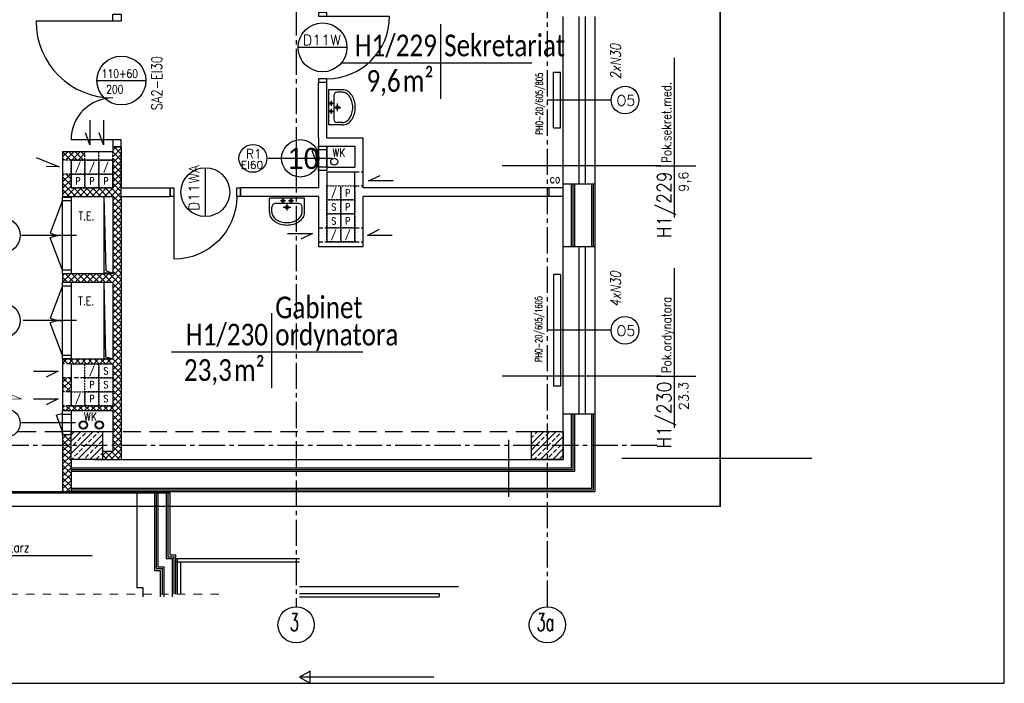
# Model space of a CAD drawing. Header units: millimetres. Extents: x 22487 to 25263, y -970 to 2939.
# Tile 4 of 11: x 23847 to 25257, y -970 to -19. Entities that reach past the tile are written whole.
import ezdxf
from ezdxf.enums import TextEntityAlignment as Align

# ---------------------------------------------------------------- set-up
doc = ezdxf.new("R2010")
doc.units = ezdxf.units.MM
for name, pattern in [('CENTER2', [1.125, 0.75, -0.125, 0.125, -0.125]), ('DASHED', [0.75, 0.5, -0.25]), ('HIDDEN2', [0.1875, 0.125, -0.0625]), ('Przerywana', [24, 12, -12])]:
    doc.linetypes.add(name, pattern=pattern)
for name, color, linetype, lineweight in [('__zakres', 10, 'Continuous', 35), ('szachty tabelki', 251, 'Continuous', 30), ('ŚCIANY_STARE', 250, 'Continuous', 25)]:
    doc.layers.add(name, color=color, linetype=linetype, lineweight=lineweight)
for name, color, linetype in [('_A_metki', 19, 'Continuous'), ('A_PRZEKROJE', 7, 'Continuous'), ('DACH', 7, 'Continuous'), ('DOCIEPLENIE', 8, 'Continuous'), ('DRZWIOPIS', 250, 'Continuous'), ('DYLATACJE', 1, 'Continuous'), ('GRAWITACJE', 1, 'HIDDEN2'), ('KRESKOWANIE', 251, 'Continuous'), ('ML-grzejniki', 3, 'Continuous'), ('ML-opis grzejniki', 1, 'Continuous'), ('NAZWY_POM_ARCHITEKTURA', 7, 'Continuous'), ('OKNA', 250, 'Continuous'), ('okna wywietrzaki', 250, 'Continuous'), ('OKNA_OPIS', 7, 'Continuous'), ('OPIS', 7, 'Continuous'), ('OPISY_ARCHITEKTURA', 7, 'Continuous'), ('OSIE', 1, 'CENTER2'), ('PODCIAGI', 251, 'DASHED'), ('s-piony c.o', 1, 'Continuous'), ('SCIANY_ZEWNETRZNE', 5, 'Continuous'), ('SCIANY_ZEWNĘTRZNE', 5, 'Continuous'), ('SLUPY', 250, 'Continuous'), ('SLUSARKA_PPOZ', 7, 'Continuous'), ('SLUSARKA_PPOZ_OPIS', 7, 'Continuous'), ('STOLDRZWI', 7, 'Continuous'), ('SZACHTY_EL', 250, 'Continuous'), ('TABELKA', 7, 'Continuous'), ('TEKST', 6, 'Continuous'), ('URZĄDZENIA_SANITARNE', 3, 'Continuous'), ('WODKAN', 3, 'Continuous'), ('ściany_p.pożar_kresk', 1, 'Continuous')]:
    doc.layers.add(name, color=color, linetype=linetype)
doc.styles.add('MM', font='calibri.ttf', dxfattribs={"width": 0.6, "height": 15})
doc.styles.add('ROMAND', font='romand', dxfattribs={"height": 20})
doc.styles.add('ROMANS', font='ROMANS.shx', dxfattribs={"width": 0.6})
doc.linetypes.add('OGRODZENIE1', pattern='A,0.25,-0.1,[133,ltypeshp.shx,S=0.1,R=0,X=-0.1,Y=0],-0.1,1', length=1.45)
doc.linetypes.add('ZIGZAG', pattern='A,0.0001,-0.2,[131,ltypeshp.shx,S=0.2,R=0,X=-0.2,Y=0],-0.4,[131,ltypeshp.shx,S=0.2,R=180,X=0.2,Y=0],-0.2', length=0.8001)
pattern_1 = [(45, (21940.659, -6942.751), (-4.490128, 4.490128), []), (135, (21940.659, -6942.751), (-4.490128, -4.490128), [])]

# ---------------------------------------------------------------- blocks, each defined once
blk = doc.blocks.new('OKNO_SCIANA_1X1')
for p, q in [((0.5, 1.5), (0.5, -0.5)), ((0, 1), (1, 1)), ((0, 0.7), (1, 0.7)), ((0, 0.5), (1, 0.5)), ((0, 0), (1, 0))]:
    blk.add_line(p, q)
blk = doc.blocks.new('NR_POMIESZCZENIA')
for p, q in [((0, 33.1), (0, -38.5)), ((-92.9, 0), (193.2, 0))]:
    blk.add_line(p, q)
at = {"style": 'ROMAND', "width": 0.9}
blk.add_attdef('205', text='', height=25, dxfattribs=at).set_placement((-10.2, 5.6), align=Align.RIGHT)
at = {"style": 'ROMANS', "width": 0.8}
for tag, p, height in [('SEKRETARIAT', (17.4, 5.6), 17), ('TERAKOTA', (16.1, -24.6), 12.5), ('FARBA', (17.6, -44.3), 12.5), ('SUFIT', (18.1, -63.8), 12.5)]:
    blk.add_attdef(tag, p, '', height=height, dxfattribs=at)
at = {"style": 'ROMANS'}
blk.add_attdef('25.50', text='', height=17, rotation=0.9, dxfattribs=at).set_placement((-10.3, -24.7), align=Align.RIGHT)
blk = doc.blocks.new('umywalka_50')
for p, q in [((25.2, 0), (-25.2, 0)), ((-25.2, -20), (-25.2, 0)), ((25.2, -20), (25.2, 0)), ((-21.6, -20), (-21.6, -12.5)), ((16.6, -7.5), (-16.6, -7.5)), ((-2.2, -3.6), (-9.5, -3.6)), ((-5.8, -0.5), (-5.8, -6.5)), ((-5.3, -12.8), (5.4, -12.8)), ((0, -7.7), (0, -17.6)), ((9.4, -3.6), (2.3, -3.6)), ((5.8, -0.5), (5.8, -6.5)), ((21.6, -20), (21.6, -12.5))]:
    blk.add_line(p, q)
for centre, radius in [((-5.8, -3.6), 1.76), ((0, -12.8), 2.4), ((5.8, -3.6), 1.76)]:
    blk.add_circle(centre, radius)
for centre, radius, start, end in [((-16.6, -12.5), 5, 90, 180), ((16.6, -12.5), 5, 0, 90), ((-11.1, -20), 14.1, 180, 212.8258), ((-5.8, -16.6), 20.4, 212.8258, 237.2956), ((-11.1, -20), 10.5, 180, 212.8258), ((-5.8, -16.6), 16.8, 212.8258, 237.2956), ((5.8, -16.6), 16.8, 302.7044, 327.1742), ((5.8, -16.6), 20.4, 302.7044, 327.1742), ((11.1, -20), 10.5, 327.1742, 0), ((11.1, -20), 14.1, 327.1742, 0), ((-2.3, -11.1), 26.9, 237.2956, 255.1061), ((-2.3, -11.1), 23.3, 237.2956, 255.1061), ((0, -2.5), 35.8, 255.1061, 270), ((0, -2.5), 32.2, 255.1061, 270), ((0, -2.5), 32.2, 270, 284.8939), ((0, -2.5), 35.8, 270, 284.8939), ((2.3, -11.1), 23.3, 284.8939, 302.7044), ((2.3, -11.1), 26.9, 284.8939, 302.7044)]:
    blk.add_arc(centre, radius, start, end)
blk = doc.blocks.new('DRZWI_D11W_90')
for p, q in [((5, 12), (5, 102)), ((50, 40.8), (50, -28.8))]:
    blk.add_line(p, q)
for points in [[(0, 0), (5, 0), (5, 12), (0, 12)], [(95, 0), (100, 0), (100, 12), (95, 12)]]:
    blk.add_lwpolyline(points, close=True)
blk.add_arc((5, 12), 90, 0, 90)
blk = doc.blocks.new('DP170')
for p, q in [((12, 180), (72, 180)), ((34.8, 95), (-34.8, 95)), ((12, 10), (122, 10))]:
    blk.add_line(p, q)
for points in [[(0, 190), (0, 180), (12, 180), (12, 190)], [(0, 0), (0, 10), (12, 10), (12, 0)]]:
    blk.add_lwpolyline(points, close=True)
for centre, radius, start, end in [((12, 180), 60, 270, 0), ((12, 10), 110, 0.0018, 90.0018)]:
    blk.add_arc(centre, radius, start, end)
blk = doc.blocks.new('SZACHT')
for p, q in [((0, 0), (0, 20)), ((0, 20), (20, 20)), ((20, 20), (20, 0)), ((20, 0), (0, 0))]:
    blk.add_line(p, q)
at = {"style": 'ROMANS', "width": 0.8}
blk.add_attdef('5', text='', height=10, dxfattribs=at).set_placement((10, 9.9), align=Align.MIDDLE)
blk = doc.blocks.new('*U1771')
at = {"layer": '_A_metki', "color": 1}
for points in [[(50, 21.37), (50, -20)], [(-5.26, 0), (100.46, 0)]]:
    blk.add_lwpolyline(points, dxfattribs=at)
at = {"layer": '_A_metki', "insert": (46.18, -4), "char_height": 12, "width": 19.7618, "attachment_point": 3, "line_spacing_factor": 0.8, "style": 'MM'}
blk.add_mtext('{\\W0.8;m²}', dxfattribs=at)
at = {"layer": '_A_metki', "style": 'MM', "width": 0.8}
for tag, p in [('NAZWA 1', (52, 15)), ('NAZWA 2', (52, 0))]:
    blk.add_attdef(tag, text='', height=12, dxfattribs=at).set_placement(p, align=Align.BOTTOM_LEFT)
for tag, p in [('nr pom.', (48, 0)), ('POW', (24.18, -21.08))]:
    blk.add_attdef(tag, text='', height=12, dxfattribs=at).set_placement(p, align=Align.BOTTOM_RIGHT)
blk.add_attdef('POW.', text='', height=12, dxfattribs=at).set_placement((28, -4), align=Align.TOP_RIGHT)
at = {"layer": '_A_metki', "style": 'MM', "oblique": 15, "width": 0.8}
blk.add_attdef('posadzka', text='', height=12, dxfattribs=at).set_placement((52, -4), align=Align.TOP_LEFT)

msp = doc.modelspace()

# ---------------------------------------------------------------- hatches: boundary and pattern name
at = {"layer": 'KRESKOWANIE'}
h = msp.add_hatch(dxfattribs=at)
h.set_pattern_fill('BRASS', color=254, scale=50, angle=45, style=0)
h.set_pattern_definition([(45, (40102.79, -1800.323), (-8.838835, 8.838835), []), (45, (40098.37, -1795.904), (-8.838835, 8.838835), [6.25, -3.125])])
h.paths.add_polyline_path([(23942.8, -609.3), (23920.3, -609.3), (23920.3, -629.3), (23942.8, -629.3)])
h.paths.add_polyline_path([(23965.3, -609.3), (23942.8, -609.3), (23942.8, -629.3), (23965.3, -629.3)])
h.paths.add_polyline_path([(23965.3, -629.3), (23942.8, -629.3), (23942.8, -649.3), (23965.3, -649.3)])
h.paths.add_polyline_path([(23942.8, -629.3), (23920.3, -629.3), (23920.3, -649.3), (23942.8, -649.3)])
h = msp.add_hatch(dxfattribs=at)
h.set_pattern_fill('BRASS', color=256, scale=50, angle=45, style=0)
h.set_pattern_definition([(45, (23725.486, -721.09), (-8.83883, 8.83883), []), (45, (23721.067, -716.67), (-8.83883, 8.83883), [6.25, -3.125])])
h.paths.add_polyline_path([(24602.9, -609.3), (24580.4, -609.3), (24580.4, -629.3), (24602.9, -629.3)])
h.paths.add_polyline_path([(24625.4, -609.3), (24602.9, -609.3), (24602.9, -629.3), (24625.4, -629.3)])
h.paths.add_polyline_path([(24625.4, -629.3), (24602.9, -629.3), (24602.9, -649.3), (24625.4, -649.3)])
h.paths.add_polyline_path([(24602.9, -629.3), (24580.4, -629.3), (24580.4, -649.3), (24602.9, -649.3)])
at = {"layer": 'ściany_p.pożar_kresk', "ltscale": 50}
h = msp.add_hatch(dxfattribs=at)
h.set_pattern_fill('NET', color=256, scale=2, angle=45, style=0)
h.set_pattern_definition(pattern_1)
h.paths.add_polyline_path([(23992.3, -208.3), (23992.3, -201.3), (23980.3, -201.3), (23980.3, -208.3), (23980.3, -220.3), (23980.3, -240.3), (23980.3, -260.3), (23942.7, -260.3), (23942.7, -272.3), (23980.3, -272.3), (23980.3, -272.3), (23992.3, -272.3), (23992.3, -260.3)])
h.paths.add_polyline_path([(23942.7, -260.3), (23920.3, -260.3), (23920.3, -240.3), (23908.3, -240.3), (23908.3, -272.3), (23942.7, -272.3)])
h.paths.add_polyline_path([(23940.3, -208.3), (23908.3, -208.3), (23908.3, -220.3), (23920.3, -220.3), (23940.3, -220.3)])
h = msp.add_hatch(dxfattribs=at)
h.set_pattern_fill('NET', color=256, scale=2, angle=45, style=0)
h.set_pattern_definition(pattern_1)
h.paths.add_polyline_path([(23992.3, -272.3), (23980.3, -272.3), (23980.3, -382.3), (23980.3, -383.3), (23942.7, -383.3), (23942.7, -395.3), (23967.8, -395.3), (23967.8, -395.3), (23980.3, -395.3), (23980.3, -395.3), (23992.3, -395.3)])
h.paths.add_polyline_path([(23942.7, -383.3), (23908.3, -383.3), (23908.3, -395.3), (23942.7, -395.3)])
h = msp.add_hatch(dxfattribs=at)
h.set_pattern_fill('NET', color=256, scale=2, angle=45, style=0)
h.set_pattern_definition(pattern_1)
h.paths.add_polyline_path([(23992.3, -395.3), (23980.3, -395.3), (23980.3, -505.3), (23942.7, -505.3), (23942.7, -512.3), (23960.3, -512.3), (23980.3, -512.3), (23980.3, -552.3), (23980.3, -572.3), (23980.3, -572.3), (23942.7, -572.3), (23942.7, -579.3), (23980.3, -579.3), (23980.3, -609.3), (23992.3, -609.3)])
h.paths.add_polyline_path([(23942.7, -572.3), (23920.3, -572.3), (23908.3, -572.3), (23908.3, -579.3), (23920.3, -579.3), (23920.3, -579.3), (23942.7, -579.3)])
h.paths.add_polyline_path([(23939, -493), (23961.5, -493), (23961.5, -515.5), (23939, -515.5)], flags=9)
h = msp.add_hatch(dxfattribs=at)
h.set_pattern_fill('NET', color=256, scale=2, angle=45, style=0)
h.set_pattern_definition(pattern_1)
h.paths.add_polyline_path([(23942.7, -505.3), (23908.3, -505.3), (23908.3, -512.3), (23920.3, -512.3), (23942.7, -512.3)])
h = msp.add_hatch(dxfattribs=at)
h.set_pattern_fill('NET', color=256, scale=2, angle=45, style=0)
h.set_pattern_definition(pattern_1)
h.paths.add_polyline_path([(23962.1, -505.3), (23942.7, -505.3), (23942.7, -512.3), (23960.3, -512.3)])
h = msp.add_hatch(dxfattribs=at)
h.set_pattern_fill('NET', color=256, scale=2, angle=45, style=0)
h.set_pattern_definition(pattern_1)
h.paths.add_polyline_path([(23920.3, -532.3), (23908.3, -532.3), (23908.3, -552.3), (23920.3, -552.3)])
h = msp.add_hatch(dxfattribs=at)
h.set_pattern_fill('NET', color=256, scale=2, angle=45, style=0)
h.set_pattern_definition(pattern_1)
h.paths.add_polyline_path([(23992.3, -609.3), (23980.3, -609.3), (23980.3, -629.3), (23992.3, -629.3)])
h.paths.add_polyline_path([(23992.3, -629.3), (23980.3, -629.3), (23980.3, -637.3), (23965.3, -637.3), (23965.3, -649.3), (23992.3, -649.3)])
h.paths.add_polyline_path([(23920.3, -629.3), (23908.3, -629.3), (23908.3, -649.3), (23920.3, -649.3)])
h.paths.add_polyline_path([(23920.3, -614.3), (23908.3, -614.3), (23908.3, -629.3), (23920.3, -629.3)])
h.paths.add_polyline_path([(23920.3, -649.3), (23908.3, -649.3), (23908.3, -695.3), (23920.3, -695.3)])

# ---------------------------------------------------------------- linework, layer by layer
at = {"layer": '__zakres', "linetype": 'OGRODZENIE1', "ltscale": 40}
msp.add_lwpolyline([(22738.8, 2815), (23959.9, 2815), (23952.7, 1745.2), (24427.5, 1745.2), (24429.1, 1125.4), (24617.7, 1125.4), (24617.7, 807.2), (24473.7, 807.2), (24473.7, 551), (24850.4, 551), (24850.4, -716.4), (22738.8, -717.3), (22738.8, 2815)], dxfattribs=at)
at = {"layer": 'A_PRZEKROJE', "ltscale": 50}
msp.add_line((24547.6, -703.1), (24547.6, -621.3), dxfattribs=at)
at = {"layer": 'A_PRZEKROJE', "const_width": 1}
for points in [[(23849.9, -562.9), (23804.3, -544.7)], [(23696.1, -562.9), (23849.9, -562.9)]]:
    msp.add_lwpolyline(points, dxfattribs=at)
at = {"layer": 'DACH', "color": 9}
for p, q in [((24070.7, -791.3), (24247.7, -791.3)), ((24070.7, -796.3), (24247.7, -796.3)), ((24077.7, -842.5), (24077.7, -796.3)), ((24247.7, -831.3), (24475.2, -831.3)), ((24247.7, -841.3), (24447.7, -841.3)), ((24447.7, -841.3), (24447.7, -846.3)), ((24247.7, -846.3), (24447.7, -846.3)), ((24440.2, -961.3), (24247.7, -961.3))]:
    msp.add_line(p, q, dxfattribs=at)
at = {"layer": 'DACH', "color": 1, "linetype": 'Continuous', "ltscale": 50}
msp.add_line((24072.7, -842.5), (24072.7, -791.3), dxfattribs=at)
at = {"layer": 'DACH', "color": 9}
msp.add_lwpolyline([(24247.7, -961.3), (24262.8, -969.9), (24262.7, -952.6)], close=True, dxfattribs=at)
at = {"layer": 'DOCIEPLENIE', "ltscale": 0.2}
for p, q in [((24637.2, -344.3), (24637.2, -254.3)), ((24642.2, -344.3), (24642.2, -254.3)), ((24671.2, -344.3), (24671.2, -254.3)), ((24637.2, -661.3), (24637.2, -584.3)), ((24642.2, -666.3), (24642.2, -584.3))]:
    msp.add_line(p, q, dxfattribs=at)
at = {"layer": 'DOCIEPLENIE', "linetype": 'ZIGZAG', "ltscale": 5}
for p, q in [((24639.7, -344.3), (24639.7, -254.3)), ((24668.7, -344.3), (24668.7, -254.3)), ((24639.7, -663.8), (24639.7, -584.3)), ((24668.7, -692.8), (24668.7, -584.3)), ((23920.3, -663.8), (24639.7, -663.8)), ((23920.3, -692.8), (24668.7, -692.8)), ((24042.2, -697.3), (24042.2, -805.8)), ((24059.2, -697.3), (24059.2, -788.8)), ((24059.2, -788.8), (24068.2, -788.8)), ((24068.2, -842.5), (24068.2, -788.8)), ((24042.2, -805.8), (24051.2, -805.8)), ((24051.2, -842.5), (24051.2, -805.8))]:
    msp.add_line(p, q, dxfattribs=at)
at = {"layer": 'DOCIEPLENIE'}
for p, q in [((24671.2, -695.3), (24671.2, -584.3)), ((23920.3, -661.3), (24637.2, -661.3)), ((23920.3, -666.3), (24642.2, -666.3)), ((23920.3, -695.3), (24671.2, -695.3)), ((24014.7, -697.3), (24061.7, -697.3)), ((24039.7, -697.3), (24039.7, -808.3)), ((24044.7, -697.3), (24044.7, -803.3)), ((24061.7, -697.3), (24061.7, -786.3)), ((24061.7, -786.3), (24070.7, -786.3)), ((24070.7, -842.5), (24070.7, -786.3)), ((24044.7, -803.3), (24053.7, -803.3)), ((24044.7, -803.3), (24053.7, -803.3)), ((24053.7, -842.5), (24053.7, -803.3)), ((24039.7, -808.3), (24048.7, -808.3)), ((24039.7, -808.3), (24048.7, -808.3)), ((24048.7, -842.5), (24048.7, -808.3))]:
    msp.add_line(p, q, dxfattribs=at)
at = {"layer": 'DRZWIOPIS'}
for centre, radius in [((24280.6, -58.8), 35), ((24180.9, -217.8), 20), ((24112.8, -266.2), 35), ((23822.6, -328.3), 25), ((23822.6, -450.3), 25), ((23827.6, -597.3), 20)]:
    msp.add_circle(centre, radius, dxfattribs=at)
at = {"layer": 'DYLATACJE', "linetype": 'Continuous', "ltscale": 50}
for p, q in [((23607.7, -697.3), (24014.7, -697.3)), ((23654.7, -695.3), (23920.3, -695.3))]:
    msp.add_line(p, q, dxfattribs=at)
at = {"layer": 'GRAWITACJE', "color": 3, "linetype": 'Continuous'}
for p, q in [((23947.2, -163), (23947.2, -198.5)), ((23966.9, -163), (23966.9, -198.5)), ((23947.2, -198.5), (23940.9, -181)), ((23966.9, -198.5), (23960.6, -181)), ((23870.6, -216.7), (23903.4, -230)), ((23903.4, -230), (23884.9, -229.3)), ((24346.5, -249.8), (24363.3, -242.6)), ((24381.9, -249.8), (24346.5, -249.8)), ((24345, -328.4), (24362.4, -319.5)), ((24230.6, -325.7), (24266.1, -325.7)), ((24266.1, -325.7), (24249.6, -333.7)), ((24380.4, -328.4), (24345, -328.4)), ((23866.5, -522.8), (23901.9, -522.8)), ((23866.5, -522.8), (23901.9, -522.8)), ((23901.9, -522.8), (23884.5, -531.5)), ((23866.5, -562.7), (23901.9, -562.7)), ((23866.5, -562.7), (23901.9, -562.7)), ((23901.9, -562.7), (23884.5, -570.9))]:
    msp.add_line(p, q, dxfattribs=at)
at = {"layer": 'GRAWITACJE', "ltscale": 25}
for p, q in [((23940.3, -220.3), (23940.3, -208.3)), ((23960.3, -220.3), (23960.3, -208.3)), ((23980.3, -220.3), (23980.3, -208.3)), ((23920.3, -220.3), (23908.3, -220.3)), ((23920.3, -240.3), (23908.3, -240.3))]:
    msp.add_line(p, q, dxfattribs=at)
at = {"layer": 'GRAWITACJE', "ltscale": 50}
for p, q in [((24326.7, -237.3), (24338.7, -237.3)), ((24326.7, -257.3), (24338.7, -257.3)), ((24274.7, -317.3), (24286.7, -317.3)), ((24326.7, -317.3), (24338.7, -317.3)), ((24274.7, -337.3), (24286.7, -337.3)), ((24326.7, -337.3), (24338.7, -337.3)), ((23920.3, -512.3), (23908.3, -512.3)), ((23940.3, -532.3), (23908.3, -532.3)), ((23920.3, -552.3), (23908.3, -552.3)), ((23920.3, -572.3), (23908.3, -572.3))]:
    msp.add_line(p, q, dxfattribs=at)
at = {"layer": 'ML-grzejniki', "ltscale": 50}
for p, q in [((24611.5, -94.3), (24621.5, -94.3)), ((24611.5, -174.3), (24611.5, -94.3)), ((24621.5, -174.3), (24621.5, -94.3)), ((24611.5, -174.3), (24621.5, -174.3)), ((24611.5, -384.3), (24611.5, -544.3)), ((24621.5, -384.3), (24611.5, -384.3)), ((24621.5, -384.3), (24621.5, -544.3)), ((24621.5, -544.3), (24611.5, -544.3))]:
    msp.add_line(p, q, dxfattribs=at)
at = {"layer": 'NAZWY_POM_ARCHITEKTURA'}
for p, q in [((24765.2, -228.3), (24537.9, -228.3)), ((24765.2, -529.8), (24537.9, -529.8))]:
    msp.add_line(p, q, dxfattribs=at)
at = {"layer": 'OKNA_OPIS', "linetype": 'Continuous'}
for centre in [(24714, -134.3), (24714, -464.3)]:
    msp.add_circle(centre, 19.8, dxfattribs=at)
at = {"layer": 'OPIS'}
msp.add_line((24981.6, -648.1), (24709.3, -648.1), dxfattribs=at)
at = {"layer": 'OPISY_ARCHITEKTURA', "linetype": 'Przerywana', "lineweight": 9}
msp.add_line((23544, -842.5), (24136, -842.5), dxfattribs=at)
at = {"layer": 'OSIE', "ltscale": 50}
for p, q in [((24242.7, 1289.3), (24242.7, -860.4)), ((24602.7, -860.4), (24602.7, 784.7)), ((24759.8, -629.3), (22566.8, -629.3))]:
    msp.add_line(p, q, dxfattribs=at)
at = {"layer": 'PODCIAGI', "ltscale": 50}
msp.add_line((22945.2, -609.3), (24580.2, -609.3), dxfattribs=at)
at = {"layer": 's-piony c.o', "ltscale": 50}
msp.add_line((24605.2, -272.3), (24605.2, -260.3), dxfattribs=at)
at = {"layer": 'SCIANY_ZEWNETRZNE'}
for p, q in [((24014.7, -697.3), (24014.7, -833.3)), ((24014.7, -697.3), (24014.7, -833.3)), ((24056.7, -697.3), (24056.7, -791.3)), ((24056.7, -697.3), (24056.7, -791.3)), ((24053.7, -846.1), (24053.7, -803.3)), ((24056.7, -791.3), (24065.7, -791.3)), ((24056.7, -791.3), (24065.7, -791.3)), ((24065.7, -846.1), (24065.7, -791.3)), ((24065.7, -842.5), (24065.7, -791.3)), ((24048.7, -846.1), (24048.7, -808.3)), ((24023.7, -846.1), (24023.7, -833.3)), ((24023.7, -842.5), (24023.7, -833.3))]:
    msp.add_line(p, q, dxfattribs=at)
at = {"layer": 'SCIANY_ZEWNETRZNE', "ltscale": 50}
msp.add_line((24023.7, -833.3), (24014.7, -833.3), dxfattribs=at)
msp.add_line((24023.7, -833.3), (24014.7, -833.3), dxfattribs=at)
at = {"layer": 'SCIANY_ZEWNĘTRZNE'}
for p, q in [((24625.2, -344.3), (24625.2, -254.3)), ((24625.2, -254.3), (24671.2, -254.3)), ((24666.2, -344.3), (24666.2, -254.3)), ((24625.2, -344.3), (24671.2, -344.3)), ((24625.2, -649.3), (24625.2, -584.3)), ((24671.2, -584.3), (24625.2, -584.3)), ((24666.2, -690.3), (24666.2, -584.3)), ((23920.3, -648.9), (23920.3, -695.3)), ((23952.7, -649.3), (24625.2, -649.3)), ((23920.3, -690.3), (24666.2, -690.3))]:
    msp.add_line(p, q, dxfattribs=at)
at = {"layer": 'SLUPY'}
for points in [[(23920.3, -609.3), (23965.3, -609.3), (23965.3, -649.3), (23920.3, -649.3)], [(24580.2, -609.3), (24625.2, -609.3), (24625.2, -649.3), (24580.2, -649.3)]]:
    msp.add_lwpolyline(points, close=True, dxfattribs=at)
at = {"layer": 'SLUSARKA_PPOZ_OPIS'}
msp.add_circle((23992.5, -106.3), 35, dxfattribs=at)
at = {"layer": 'STOLDRZWI'}
for p, q in [((24274.7, -230.3), (24265.8, -206.9)), ((24294.5, -217.8), (24202.8, -217.8)), ((23908.3, -278.3), (23890.4, -325)), ((23928.1, -328.3), (23849.5, -328.3)), ((23908.3, -378.3), (23890.4, -331.6)), ((23908.3, -400.3), (23890.4, -447)), ((23928.1, -450.3), (23851.8, -450.3)), ((23908.3, -500.3), (23890.4, -453.6)), ((23908.3, -609.3), (23899.3, -586)), ((23926.7, -596.8), (23849.5, -596.8))]:
    msp.add_line(p, q, dxfattribs=at)
for points in [[(24286.7, -200.3), (24286.7, -235.3), (24274.7, -235.3), (24274.7, -200.3)], [(24286.7, -205.3), (24286.7, -230.3), (24274.7, -230.3), (24274.7, -205.3)], [(23920.3, -273.3), (23920.3, -383.3), (23908.3, -383.3), (23908.3, -273.3)], [(23920.3, -278.3), (23920.3, -378.3), (23908.3, -378.3), (23908.3, -278.3)], [(23920.3, -395.3), (23920.3, -505.3), (23908.3, -505.3), (23908.3, -395.3)], [(23920.3, -400.3), (23920.3, -500.3), (23908.3, -500.3), (23908.3, -400.3)], [(23920.3, -579.3), (23920.3, -614.3), (23908.3, -614.3), (23908.3, -579.3)], [(23920.3, -584.3), (23920.3, -609.3), (23908.3, -609.3), (23908.3, -584.3)]]:
    msp.add_lwpolyline(points, close=True, dxfattribs=at)
for centre, radius, start, end in [((24274.7, -230.3), 25, 90, 110.9697), ((23908.3, -278.3), 50, 249.0303, 270), ((23908.3, -378.3), 50, 90, 110.9697), ((23908.3, -400.3), 50, 249.0303, 270), ((23908.3, -500.3), 50, 90, 110.9697), ((23908.3, -609.3), 25, 90, 110.9697)]:
    msp.add_arc(centre, radius, start, end, dxfattribs=at)
at = {"layer": 'szachty tabelki', "ltscale": 25}
msp.add_circle((24248.7, -217.8), 26.8, dxfattribs=at)
at = {"layer": 'SZACHTY_EL'}
for p, q in [((23970.6, -379.2), (23967.8, -272.3)), ((23970.6, -379.2), (23980.3, -382.3)), ((23970.4, -502.4), (23967.8, -395.3)), ((23970.4, -502.4), (23980.3, -505.3))]:
    msp.add_line(p, q, dxfattribs=at)
for points in [[(23967.8, -382.3), (23967.8, -272.3), (23980.3, -272.3), (23980.3, -382.3)], [(23967.8, -505.3), (23967.8, -395.3), (23980.3, -395.3), (23980.3, -505.3)]]:
    msp.add_lwpolyline(points, close=True, dxfattribs=at)
at = {"layer": 'TABELKA', "ltscale": 25}
for p, q in [((25256.8, 2938.7), (25256.8, -970.2)), ((22487.3, -970.2), (25257.3, -970.2))]:
    msp.add_line(p, q, dxfattribs=at)
at = {"layer": 'TEKST'}
msp.add_line((24927.5, -648.1), (24709.4, -648.1), dxfattribs=at)
for centre in [(24242.7, -886.3), (24602.7, -886.3)]:
    msp.add_circle(centre, 25.9, dxfattribs=at)
at = {"layer": 'WODKAN'}
for centre, radius in [((24297.3, -222.5), 5), ((23938.1, -600), 6), ((23938.1, -600), 5), ((23960.9, -600), 6), ((23960.9, -600), 5)]:
    msp.add_circle(centre, radius, dxfattribs=at)
at = {"layer": 'ściany_p.pożar_kresk', "ltscale": 50}
msp.add_line((23992.3, -272.3), (23992.3, -260.3), dxfattribs=at)
at = {"layer": 'ŚCIANY_STARE'}
for p, q in [((24274.7, -188.3), (24274.7, -109.3)), ((24286.7, -109.3), (24274.7, -109.3)), ((24286.7, -188.3), (24286.7, -109.3)), ((24274.7, -188.3), (24274.7, -260.3)), ((24286.7, -188.3), (24338.7, -188.3)), ((24338.7, -260.3), (24338.7, -188.3)), ((23992.3, -201.3), (23980.3, -201.3)), ((23980.3, -201.3), (23980.3, -208.3)), ((23992.3, -201.3), (23992.3, -254.3)), ((24286.7, -200.3), (24326.7, -200.3)), ((24286.7, -230.3), (24286.7, -200.3)), ((24326.7, -200.3), (24326.7, -230.3)), ((23980.3, -220.3), (23980.3, -260.3)), ((24286.7, -230.3), (24326.7, -230.3)), ((24286.7, -237.3), (24286.7, -337.3)), ((24286.7, -237.3), (24326.7, -237.3)), ((24326.7, -337.3), (24326.7, -237.3)), ((23908.3, -260.3), (23908.3, -272.3)), ((23992.3, -254.3), (23992.3, -260.3)), ((23992.3, -260.3), (24062.3, -260.3)), ((24062.3, -272.3), (24062.3, -260.3)), ((24163.3, -272.3), (24163.3, -260.3)), ((24163.3, -260.3), (24163.3, -272.3)), ((24274.7, -260.3), (24163.3, -260.3)), ((24625.2, -260.3), (24338.7, -260.3)), ((23908.3, -272.3), (23980.3, -272.3)), ((23992.3, -272.3), (23992.3, -649.3)), ((23992.3, -272.3), (24062.3, -272.3)), ((24274.7, -272.3), (24163.3, -272.3)), ((24274.7, -272.3), (24274.7, -344.3)), ((24338.7, -344.3), (24338.7, -272.3)), ((24625.2, -272.3), (24338.7, -272.3)), ((24286.7, -337.3), (24326.7, -337.3)), ((24274.7, -344.3), (24338.7, -344.3)), ((23908.3, -383.3), (23908.3, -395.3)), ((23908.3, -395.3), (23980.3, -395.3)), ((23980.3, -395.3), (23980.3, -505.3)), ((23908.3, -505.3), (23908.3, -579.3)), ((23908.3, -505.3), (23980.3, -505.3)), ((23920.3, -512.3), (23920.3, -572.3)), ((23920.3, -512.3), (23980.3, -512.3)), ((23980.3, -512.3), (23980.3, -552.3)), ((23980.3, -512.3), (23980.3, -572.3)), ((23920.3, -572.3), (23980.3, -572.3)), ((23908.3, -579.3), (23980.3, -579.3)), ((23980.3, -579.3), (23980.3, -637.3)), ((23908.3, -609.3), (23908.3, -695.3)), ((23920.3, -609.3), (23908.3, -609.3)), ((23965.3, -637.3), (23980.3, -637.3)), ((23908.3, -695.3), (23920.3, -695.3))]:
    msp.add_line(p, q, dxfattribs=at)
at = {"layer": 'ŚCIANY_STARE', "ltscale": 50}
for points in [[(23980.3, -208.3), (23908.3, -208.3), (23908.3, -272.3), (23980.3, -272.3), (23980.3, -383.3), (23908.3, -383.3)], [(23992.3, -260.3), (23992.3, -208.3)]]:
    msp.add_lwpolyline(points, dxfattribs=at)
msp.add_lwpolyline([(23920.3, -260.3), (23980.3, -260.3), (23980.3, -220.3), (23920.3, -220.3)], close=True, dxfattribs=at)

# ---------------------------------------------------------------- block references
at = {"layer": '_A_metki'}
ref = msp.add_blockref('*U1771', (24320, -80.9), dxfattribs=dict(at, xscale=2.592, yscale=2.592, zscale=2.592))
ref.add_attrib('NAZWA 2', 'Sekretariat', dxfattribs={"height": 31.104, "style": 'MM', "width": 0.8}).set_placement((24454.8, -80.9), align=Align.BOTTOM_LEFT)
ref.add_attrib('nr pom.', 'H1/229', dxfattribs={"height": 31.1, "style": 'MM', "width": 0.8}).set_placement((24444.4, -80.9), align=Align.BOTTOM_RIGHT)
ref.add_attrib('POW.', '9,6', dxfattribs={"height": 31.1, "style": 'MM', "width": 0.8}).set_placement((24392.5, -91.3), align=Align.TOP_RIGHT)
ref = msp.add_blockref('*U1771', (24078.1, -495.3), dxfattribs=dict(at, xscale=2.592, yscale=2.592, zscale=2.592))
ref.add_attrib('NAZWA 2', 'ordynatora', dxfattribs={"height": 31.1, "style": 'MM', "width": 0.8}).set_placement((24212.9, -495.3), align=Align.BOTTOM_LEFT)
ref.add_attrib('NAZWA 1', 'Gabinet', dxfattribs={"height": 31.1, "style": 'MM', "width": 0.8}).set_placement((24212.9, -456.4), align=Align.BOTTOM_LEFT)
ref.add_attrib('nr pom.', 'H1/230', dxfattribs={"height": 31.1, "style": 'MM', "width": 0.8}).set_placement((24202.5, -495.3), align=Align.BOTTOM_RIGHT)
ref.add_attrib('POW.', '23,3', dxfattribs={"height": 31.1, "style": 'MM', "width": 0.8}).set_placement((24150.7, -505.7), align=Align.TOP_RIGHT)
at = {"layer": 'GRAWITACJE', "linetype": 'Continuous'}
for p, values in [((23920.3, -240.3), {'5': '/'}), ((23940.3, -240.3), {'5': '/'}), ((23960.3, -240.3), {'5': '/'}), ((23920.3, -260.3), {'5': 'P'}), ((23940.3, -260.3), {'5': 'P'}), ((23960.3, -260.3), {'5': 'P'}), ((24286.8, -277.3), {'5': '/'}), ((24306.7, -277.3), {'5': 'P'}), ((24286.7, -297.3), {'5': 'S'}), ((24306.7, -297.3), {'5': 'P'}), ((24286.7, -317.3), {'5': 'S'}), ((24306.7, -317.3), {'5': 'P'}), ((24286.7, -337.3), {'5': '/'}), ((24306.7, -337.3), {'5': '/'}), ((23940.3, -532.3), {'5': '/'}), ((23960.3, -532.3), {'5': 'S'}), ((23940.3, -552.3), {'5': 'P'}), ((23960.3, -552.3), {'5': 'S'}), ((23920.3, -572.3), {'5': '/'}), ((23940.3, -572.3), {'5': 'P'}), ((23960.3, -572.3), {'5': 'S'})]:
    msp.add_blockref('SZACHT', p, dxfattribs=at).add_auto_attribs(values)
msp.add_blockref('SZACHT', (23960.3, -532.3), dxfattribs=at)
at = {"layer": 'NAZWY_POM_ARCHITEKTURA'}
ref = msp.add_blockref('NR_POMIESZCZENIA', (24784.6, -228.3), dxfattribs=dict(at, xscale=0.7999999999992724, yscale=0.7999999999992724, zscale=0.7999999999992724, rotation=90))
ref.add_attrib('205', 'H1/229', dxfattribs={"layer": '0', "height": 20, "rotation": 90, "style": 'ROMAND', "width": 0.9}).set_placement((24780.1, -236.5), align=Align.RIGHT)
ref.add_attrib('25.50', '9,6', dxfattribs={"layer": '0', "height": 13.6, "rotation": 90.9, "style": 'ROMANS'}).set_placement((24804.4, -236.6), align=Align.RIGHT)
ref.add_attrib('SEKRETARIAT', 'Pok.sekret.med.', (24780.1, -224.3), dxfattribs={"layer": '0', "height": 13.6, "rotation": 90, "style": 'ROMANS', "width": 0.8})
ref = msp.add_blockref('NR_POMIESZCZENIA', (24784.6, -529.8), dxfattribs=dict(at, xscale=0.7999999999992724, yscale=0.7999999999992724, zscale=0.7999999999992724, rotation=90))
ref.add_attrib('205', 'H1/230', dxfattribs={"layer": '0', "height": 20, "rotation": 90, "style": 'ROMAND', "width": 0.9}).set_placement((24780.1, -537.9), align=Align.RIGHT)
ref.add_attrib('25.50', '23.3', dxfattribs={"layer": '0', "height": 13.6, "rotation": 90.9, "style": 'ROMANS'}).set_placement((24804.4, -538), align=Align.RIGHT)
ref.add_attrib('SEKRETARIAT', 'Pok.ordynatora', (24780.1, -525.7), dxfattribs={"layer": '0', "height": 13.6, "rotation": 90, "style": 'ROMANS', "width": 0.8})
ref = msp.add_blockref('NR_POMIESZCZENIA', (23796.1, -786.9), dxfattribs=dict(at, xscale=0.7999999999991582, yscale=0.7999999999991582, zscale=0.7999999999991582, rotation=0.003798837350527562))
ref.add_attrib('205', 'G/101', dxfattribs={"layer": '0', "height": 20, "rotation": 0.0038, "style": 'ROMAND', "width": 0.9}).set_placement((23787.9, -782.4), align=Align.RIGHT)
ref.add_attrib('25.50', '20,7', dxfattribs={"layer": '0', "height": 13.6, "rotation": 0.9038, "style": 'ROMANS'}).set_placement((23787.8, -806.7), align=Align.RIGHT)
ref.add_attrib('SEKRETARIAT', 'Korytarz', (23800.1, -782.4), dxfattribs={"layer": '0', "height": 13.6, "rotation": 0.0038, "style": 'ROMANS', "width": 0.8})
at = {"layer": 'OKNA', "xscale": 239.9999999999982, "yscale": -46, "zscale": 239.9999999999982, "rotation": 89.99999999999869}
for p in [(24625.2, -254.3), (24625.2, -584.3)]:
    msp.add_blockref('OKNO_SCIANA_1X1', p, dxfattribs=at)
at = {"layer": 'SLUSARKA_PPOZ', "rotation": 180}
msp.add_blockref('DP170', (23992.3, -11.3), dxfattribs=at)
at = {"layer": 'STOLDRZWI', "rotation": 270}
msp.add_blockref('DRZWI_D11W_90', (24274.7, -8.8), dxfattribs=at)
at = {"layer": 'STOLDRZWI', "xscale": -1, "rotation": 180}
msp.add_blockref('DRZWI_D11W_90', (24062.8, -260.3), dxfattribs=at)
at = {"layer": 'URZĄDZENIA_SANITARNE', "rotation": 90}
msp.add_blockref('umywalka_50', (24289.2, -144.7), dxfattribs=at)
at = {"layer": 'URZĄDZENIA_SANITARNE'}
msp.add_blockref('umywalka_50', (24229.7, -275.1), dxfattribs=at)

# ---------------------------------------------------------------- texts
at = {"layer": 'DRZWIOPIS', "style": 'ROMAND'}
msp.add_text('EI60', height=11, dxfattribs=at).set_placement((24163.8, -232.7))
for tag, height, p in [('D11W', 15, (24279.7, -48.3)), ('R1', 13, (24182.1, -211.3))]:
    msp.add_attdef(tag, text='', height=height, dxfattribs=at).set_placement(p, align=Align.MIDDLE_CENTER)
msp.add_attdef('D11WA', text='', height=15, rotation=90, dxfattribs=at).set_placement((24096.5, -260.3), align=Align.MIDDLE_CENTER)
at = {"layer": 'ML-opis grzejniki', "style": 'ROMANS', "width": 0.7}
for s, p in [('PHO-20/605/805', (24596.2, -183.7)), ('PHO-20/605/1605', (24595.4, -509.7))]:
    msp.add_text(s, height=10, rotation=90, dxfattribs=at).set_placement(p)
at = {"layer": 'okna wywietrzaki', "style": 'ROMANS', "oblique": 10, "width": 0.8}
for s, p in [('2xN30', (24700.4, -104.6)), ('4xN30', (24700.4, -430.6))]:
    msp.add_text(s, height=15, rotation=90, dxfattribs=at).set_placement(p, align=Align.MIDDLE_LEFT)
at = {"layer": 'OKNA_OPIS', "linetype": 'Continuous', "style": 'ROMAND'}
for p in [(24701.7, -142.4), (24701.7, -472.4)]:
    msp.add_text('O5', height=15, dxfattribs=at).set_placement(p)
at = {"layer": 's-piony c.o', "ltscale": 50, "style": 'ROMANS', "width": 0.8}
msp.add_text('co', height=12, dxfattribs=at).set_placement((24606.1, -253.2))
at = {"layer": 'SLUSARKA_PPOZ_OPIS', "ltscale": 50, "style": 'ROMAND', "width": 0.8}
msp.add_text('SA2-EI30', height=15, rotation=90, dxfattribs=at).set_placement((24043.2, -148.8), align=Align.MIDDLE_LEFT)
at = {"layer": 'SLUSARKA_PPOZ_OPIS', "ltscale": 50, "style": 'ROMANS', "width": 0.8}
for s, p in [('110+60', (23964.4, -96.4)), ('200', (23970.7, -118.8))]:
    msp.add_text(s, height=12, dxfattribs=at).set_placement(p, align=Align.MIDDLE_LEFT)
at = {"layer": 'szachty tabelki', "ltscale": 25, "insert": (24231.2, -202.9), "char_height": 30, "width": 41.295, "attachment_point": 1}
msp.add_mtext('\\pxt4;10', dxfattribs=at)
at = {"layer": 'TEKST', "style": 'ROMANS', "width": 0.6}
for s, p in [('3', (24233.8, -895.1)), ('3a', (24587.4, -895.1))]:
    msp.add_text(s, height=25, dxfattribs=at).set_placement(p)
at = {"layer": 'WODKAN', "linetype": 'Continuous', "style": 'ROMANS', "width": 0.8}
for s, p in [('WK', (24294.8, -215.7)), ('T.E.', (23931.1, -306.6)), ('T.E.', (23930.8, -428.3)), ('WK', (23938.9, -594.2))]:
    msp.add_text(s, height=12, dxfattribs=at).set_placement(p)

doc.saveas('drawing.dxf')
